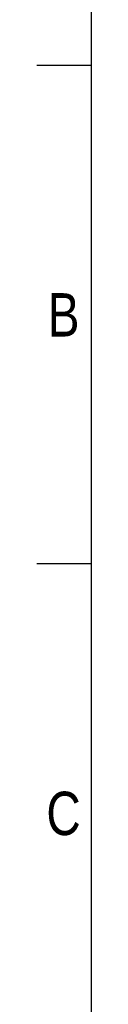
# Model space of a CAD drawing. Header units: millimetres. Extents: x 0 to 420, y 0 to 297.
# Tile 13 of 62: x 0 to 5, y 154 to 248. Entities that reach past the tile are written whole.
import ezdxf

# ---------------------------------------------------------------- set-up
doc = ezdxf.new("R2010")
doc.units = ezdxf.units.MM
doc.layers.add('CARTIGLIO', color=140, linetype='Continuous')
doc.styles.add('SLDTEXTSTYLE2', font='TXT', dxfattribs={"width": 0.821468})

msp = doc.modelspace()

# ---------------------------------------------------------------- linework, layer by layer
at = {"layer": 'CARTIGLIO', "linetype": 'Continuous'}
for p, q in [((5.18012, 291.82257), (5.18012, 5.171)), ((5.18012, 243.70236), (0.0059, 243.70236)), ((5.18012, 196.09957), (0.0059, 196.09957))]:
    msp.add_line(p, q, dxfattribs=at)

# ---------------------------------------------------------------- texts
at = {"layer": 'CARTIGLIO', "char_height": 4.13937, "attachment_point": 2, "style": 'SLDTEXTSTYLE2'}
for s, insert in [('B', (2.55983, 221.95415)), ('C', (2.54959, 174.35136))]:
    msp.add_mtext(s, dxfattribs=dict(at, insert=insert))

doc.saveas('drawing.dxf')
